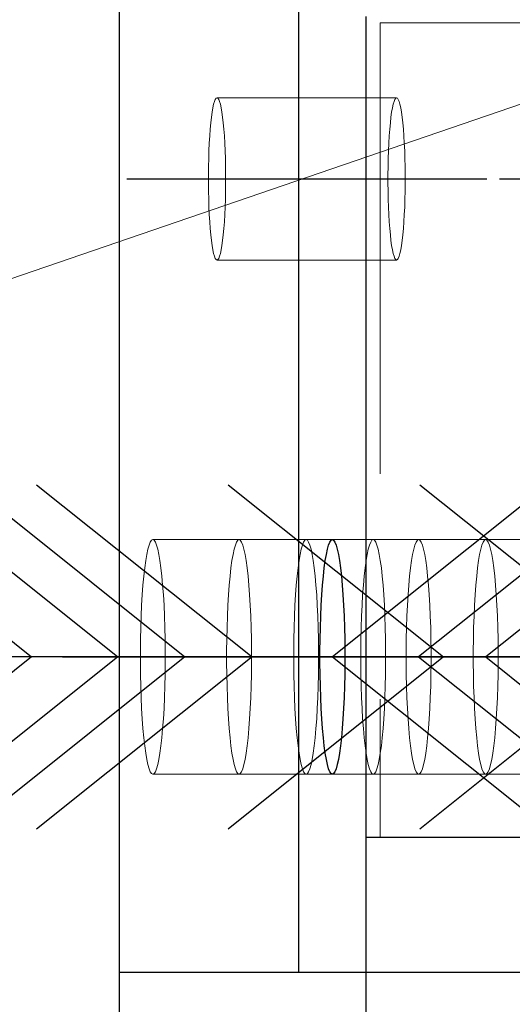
# Model space of a CAD drawing. Header units: millimetres. Extents: x 3536 to 4290, y 11030 to 11491.
# Tile 24 of 102: x 3589.02 to 3591.75, y 11217.82 to 11223.28. Entities that reach past the tile are written whole.
import ezdxf

# ---------------------------------------------------------------- set-up
doc = ezdxf.new("R2010")
doc.units = ezdxf.units.MM
doc.header["$LTSCALE"] = 10
doc.linetypes.add('HIDDEN', pattern=[0.375, 0.25, -0.125])
doc.linetypes.add('MITTE', pattern=[2, 1.25, -0.25, 0.25, -0.25])
doc.layers.get('Defpoints').update_dxf_attribs({"color": 1})
for name, color, linetype in [('PS_BOLT', 4, 'Continuous'), ('PS_MID', 5, 'MITTE'), ('PS_SHAPE', 3, 'Continuous')]:
    doc.layers.add(name, color=color, linetype=linetype)
for name, color, linetype, lineweight in [('PS_DIM', 4, 'Continuous', 13), ('PS_Hidden', 2, 'HIDDEN', 9), ('PS_Pos', 1, 'Continuous', 15), ('PS_SOLID', 7, 'Continuous', 30)]:
    doc.layers.add(name, color=color, linetype=linetype, lineweight=lineweight)
doc.styles.add('simplex', font='simplex.shx', dxfattribs={"width": 0.75})
doc.dimstyles.new('1_20_GŁ_DS1-LS20', dxfattribs={"dimtxt": 2, "dimasz": 2, "dimexe": 2, "dimexo": 5, "dimgap": 1, "dimtad": 1, "dimjust": 4, "dimdec": 0, "dimlfac": 20, "dimtxsty": 'simplex', "dimblk1": 'NONE', "dimsah": 1, "dimcen": 2, "dimclrd": 256, "dimclre": 256, "dimclrt": 4, "dimadec": 1, "dimazin": 0, "dimtfac": 1, "dimtdec": 0, "dimtmove": 2, "dimatfit": 3, "dimfxl": 1, "dimarcsym": 0})

# ---------------------------------------------------------------- blocks, each defined once
blk = doc.blocks.new('*D70')
at = {"layer": 'Defpoints', "color": 0, "transparency": 16777216}
for p in [(3589.5705, 11225.7618), (3590.9363, 11218.7446), (3590.9363, 11206.3919)]:
    blk.add_point(p, dxfattribs=at)
at = {"layer": 'PS_DIM', "lineweight": -2, "transparency": 16777216}
for p, q in [((3589.5705, 11220.7618), (3589.5705, 11204.3919)), ((3590.9363, 11213.7446), (3590.9363, 11204.3919)), ((3589.5705, 11206.3919), (3587.5705, 11206.3919)), ((3589.5705, 11206.3919), (3590.9363, 11206.3919)), ((3592.9363, 11206.3919), (3594.9363, 11206.3919))]:
    blk.add_line(p, q, dxfattribs=at)
at = {"layer": 'PS_DIM', "transparency": 16777216}
blk.add_solid([(3592.9363, 11206.7252), (3592.9363, 11206.0585), (3590.9363, 11206.3919)], dxfattribs=at)
at = {"layer": 'PS_DIM', "color": 4, "transparency": 16777216, "insert": (3587.5505, 11209.5547), "char_height": 2, "attachment_point": 5, "rotation": 90, "style": 'simplex'}
blk.add_mtext('-27', dxfattribs=at)
blk = doc.blocks.new('_None')
blk = doc.blocks.new('*D71')
at = {"layer": 'Defpoints', "color": 0, "transparency": 16777216}
for p in [(3590.9363, 11225.9696), (3590.9363, 11218.7446), (3590.9363, 11206.3919)]:
    blk.add_point(p, dxfattribs=at)
at = {"layer": 'PS_DIM', "lineweight": -2, "transparency": 16777216}
for p, q in [((3590.9363, 11220.9696), (3590.9363, 11204.3919)), ((3590.9363, 11213.7446), (3590.9363, 11204.3919)), ((3588.9363, 11206.3919), (3586.9363, 11206.3919)), ((3590.9363, 11206.3919), (3592.9363, 11206.3919))]:
    blk.add_line(p, q, dxfattribs=at)
at = {"layer": 'PS_DIM', "transparency": 16777216}
blk.add_solid([(3588.9363, 11206.7252), (3588.9363, 11206.0585), (3590.9363, 11206.3919)], dxfattribs=at)
at = {"layer": 'PS_DIM', "color": 4, "transparency": 16777216, "insert": (3592.575, 11207.9119), "char_height": 2, "attachment_point": 5, "rotation": 90, "style": 'simplex'}
blk.add_mtext('0', dxfattribs=at)
blk = doc.blocks.new('*D72')
at = {"layer": 'Defpoints', "color": 0, "transparency": 16777216}
for p in [(3590.9363, 11218.7446), (3596.2642, 11217.1946), (3596.2642, 11206.3919)]:
    blk.add_point(p, dxfattribs=at)
at = {"layer": 'PS_DIM', "lineweight": -2, "transparency": 16777216}
for p, q in [((3590.9363, 11213.7446), (3590.9363, 11204.3919)), ((3596.2642, 11212.1946), (3596.2642, 11204.3919)), ((3590.9363, 11206.3919), (3594.2642, 11206.3919))]:
    blk.add_line(p, q, dxfattribs=at)
at = {"layer": 'PS_DIM', "transparency": 16777216}
blk.add_solid([(3594.2642, 11206.7252), (3594.2642, 11206.0585), (3596.2642, 11206.3919)], dxfattribs=at)
at = {"layer": 'PS_DIM', "color": 4, "transparency": 16777216, "insert": (3598.2996, 11209.1976), "char_height": 2, "attachment_point": 5, "rotation": 90, "style": 'simplex'}
blk.add_mtext('107', dxfattribs=at)
blk = doc.blocks.new('*D73')
at = {"layer": 'Defpoints', "color": 0, "transparency": 16777216}
for p in [(3766.5996, 11228.9946), (3590.9363, 11218.7446), (3766.5996, 11206.3919)]:
    blk.add_point(p, dxfattribs=at)
at = {"layer": 'PS_DIM', "lineweight": -2, "transparency": 16777216}
for p, q in [((3766.5996, 11223.9946), (3766.5996, 11204.3919)), ((3590.9363, 11213.7446), (3590.9363, 11204.3919)), ((3590.9363, 11206.3919), (3764.5996, 11206.3919))]:
    blk.add_line(p, q, dxfattribs=at)
at = {"layer": 'PS_DIM', "transparency": 16777216}
blk.add_solid([(3764.5996, 11206.7252), (3764.5996, 11206.0585), (3766.5996, 11206.3919)], dxfattribs=at)
at = {"layer": 'PS_DIM', "color": 4, "transparency": 16777216, "insert": (3764.5796, 11210.0547), "char_height": 2, "attachment_point": 5, "rotation": 90, "style": 'simplex'}
blk.add_mtext('4995', dxfattribs=at)
blk = doc.blocks.new('*X588')
at = {"color": 30, "linetype": 'Continuous'}
for p, q in [((3588.3693, 11220.6991), (3589.5626, 11219.7446)), ((3592.4213, 11220.6991), (3591.2281, 11219.7446)), ((3589.5626, 11219.7446), (3588.3693, 11218.79)), ((3592.4213, 11219.7446), (3588.3693, 11219.7446)), ((3591.2281, 11219.7446), (3592.4213, 11218.79))]:
    blk.add_line(p, q, dxfattribs=at)
blk = doc.blocks.new('*X593')
at = {"color": 30, "linetype": 'Continuous'}
for p, q in [((3591.2347, 11220.6991), (3592.428, 11219.7446)), ((3595.2867, 11220.6991), (3594.0935, 11219.7446)), ((3592.428, 11219.7446), (3591.2347, 11218.79)), ((3595.2867, 11219.7446), (3591.2347, 11219.7446)), ((3594.0935, 11219.7446), (3595.2867, 11218.79))]:
    blk.add_line(p, q, dxfattribs=at)
blk = doc.blocks.new('*X598')
at = {"layer": 'PS_Hidden', "color": 2, "linetype": 'HIDDEN'}
for p, q in [((3591.0142, 11223.2596), (3724.8496, 11223.2596)), ((3591.0142, 11223.2596), (3591.0142, 11218.7446)), ((3590.0974, 11222.8239), (3590.0929, 11222.8081)), ((3590.1021, 11222.8354), (3590.0974, 11222.8239)), ((3590.1069, 11222.8423), (3590.1021, 11222.8354)), ((3590.1117, 11222.8446), (3590.1069, 11222.8423)), ((3590.1165, 11222.8423), (3590.1117, 11222.8446)), ((3591.1061, 11222.8446), (3590.1117, 11222.8446)), ((3590.1213, 11222.8354), (3590.1165, 11222.8423)), ((3590.126, 11222.8239), (3590.1213, 11222.8354)), ((3590.1305, 11222.8081), (3590.126, 11222.8239)), ((3591.0872, 11222.8081), (3591.0918, 11222.8239)), ((3591.0918, 11222.8239), (3591.0965, 11222.8354)), ((3591.0965, 11222.8354), (3591.1012, 11222.8423)), ((3591.1012, 11222.8423), (3591.1061, 11222.8446)), ((3591.1061, 11222.8446), (3591.1109, 11222.8423)), ((3591.1109, 11222.8423), (3591.1157, 11222.8354)), ((3591.1157, 11222.8354), (3591.1204, 11222.8239)), ((3591.1204, 11222.8239), (3591.1249, 11222.8081)), ((3590.0844, 11222.7639), (3590.0806, 11222.736)), ((3590.0885, 11222.788), (3590.0844, 11222.7639)), ((3590.0929, 11222.8081), (3590.0885, 11222.788)), ((3590.1349, 11222.788), (3590.1305, 11222.8081)), ((3590.139, 11222.7639), (3590.1349, 11222.788)), ((3590.1428, 11222.736), (3590.139, 11222.7639)), ((3591.075, 11222.736), (3591.0788, 11222.7639)), ((3591.0788, 11222.7639), (3591.0829, 11222.788)), ((3591.0829, 11222.788), (3591.0872, 11222.8081)), ((3591.1249, 11222.8081), (3591.1292, 11222.788)), ((3591.1292, 11222.788), (3591.1333, 11222.7639)), ((3591.1333, 11222.7639), (3591.1372, 11222.736)), ((3590.0771, 11222.7046), (3590.0739, 11222.67)), ((3590.0806, 11222.736), (3590.0771, 11222.7046)), ((3590.1463, 11222.7046), (3590.1428, 11222.736)), ((3590.1495, 11222.67), (3590.1463, 11222.7046)), ((3591.0683, 11222.67), (3591.0715, 11222.7046)), ((3591.0715, 11222.7046), (3591.075, 11222.736)), ((3591.1372, 11222.736), (3591.1407, 11222.7046)), ((3591.1407, 11222.7046), (3591.1438, 11222.67)), ((3590.0739, 11222.67), (3590.0712, 11222.6326)), ((3590.1522, 11222.6326), (3590.1495, 11222.67)), ((3591.0655, 11222.6326), (3591.0683, 11222.67)), ((3591.1438, 11222.67), (3591.1466, 11222.6326)), ((3590.0688, 11222.5927), (3590.0669, 11222.5509)), ((3590.0712, 11222.6326), (3590.0688, 11222.5927)), ((3590.1546, 11222.5927), (3590.1522, 11222.6326)), ((3590.1565, 11222.5509), (3590.1546, 11222.5927)), ((3591.0613, 11222.5509), (3591.0632, 11222.5927)), ((3591.0632, 11222.5927), (3591.0655, 11222.6326)), ((3591.1466, 11222.6326), (3591.1489, 11222.5927)), ((3591.1489, 11222.5927), (3591.1508, 11222.5509)), ((3590.0669, 11222.5509), (3590.0655, 11222.5074)), ((3590.1579, 11222.5074), (3590.1565, 11222.5509)), ((3591.0598, 11222.5074), (3591.0613, 11222.5509)), ((3591.1508, 11222.5509), (3591.1523, 11222.5074)), ((3590.0655, 11222.5074), (3590.0645, 11222.4627)), ((3590.1589, 11222.4627), (3590.1579, 11222.5074)), ((3591.0589, 11222.4627), (3591.0598, 11222.5074)), ((3591.1523, 11222.5074), (3591.1533, 11222.4627)), ((3590.0645, 11222.4627), (3590.064, 11222.4174)), ((3590.1594, 11222.4174), (3590.1589, 11222.4627)), ((3591.0584, 11222.4174), (3591.0589, 11222.4627)), ((3591.1533, 11222.4627), (3591.1538, 11222.4174)), ((3590.064, 11222.4174), (3590.064, 11222.3718)), ((3590.1594, 11222.3718), (3590.1594, 11222.4174)), ((3591.0584, 11222.3718), (3591.0584, 11222.4174)), ((3591.1538, 11222.4174), (3591.1538, 11222.3718)), ((3590.064, 11222.3718), (3590.0645, 11222.3264)), ((3590.0645, 11222.3264), (3590.0655, 11222.2818)), ((3590.1579, 11222.2818), (3590.1589, 11222.3264)), ((3590.1589, 11222.3264), (3590.1594, 11222.3718)), ((3591.0589, 11222.3264), (3591.0584, 11222.3718)), ((3591.0598, 11222.2818), (3591.0589, 11222.3264)), ((3591.1533, 11222.3264), (3591.1523, 11222.2818)), ((3591.1538, 11222.3718), (3591.1533, 11222.3264)), ((3590.0655, 11222.2818), (3590.0669, 11222.2383)), ((3590.1565, 11222.2383), (3590.1579, 11222.2818)), ((3591.0613, 11222.2383), (3591.0598, 11222.2818)), ((3591.1523, 11222.2818), (3591.1508, 11222.2383)), ((3590.0669, 11222.2383), (3590.0688, 11222.1964)), ((3590.1546, 11222.1964), (3590.1565, 11222.2383)), ((3591.0632, 11222.1964), (3591.0613, 11222.2383)), ((3591.1508, 11222.2383), (3591.1489, 11222.1964)), ((3590.0688, 11222.1964), (3590.0712, 11222.1565)), ((3590.0712, 11222.1565), (3590.0739, 11222.1191)), ((3590.1495, 11222.1191), (3590.1522, 11222.1565)), ((3590.1522, 11222.1565), (3590.1546, 11222.1964)), ((3591.0655, 11222.1565), (3591.0632, 11222.1964)), ((3591.0683, 11222.1191), (3591.0655, 11222.1565)), ((3591.1466, 11222.1565), (3591.1438, 11222.1191)), ((3591.1489, 11222.1964), (3591.1466, 11222.1565)), ((3590.0739, 11222.1191), (3590.0771, 11222.0845)), ((3590.1463, 11222.0845), (3590.1495, 11222.1191)), ((3591.0715, 11222.0845), (3591.0683, 11222.1191)), ((3591.1438, 11222.1191), (3591.1407, 11222.0845)), ((3590.0771, 11222.0845), (3590.0806, 11222.0531)), ((3590.0806, 11222.0531), (3590.0844, 11222.0252)), ((3590.139, 11222.0252), (3590.1428, 11222.0531)), ((3590.1428, 11222.0531), (3590.1463, 11222.0845)), ((3591.075, 11222.0531), (3591.0715, 11222.0845)), ((3591.0788, 11222.0252), (3591.075, 11222.0531)), ((3591.1372, 11222.0531), (3591.1333, 11222.0252)), ((3591.1407, 11222.0845), (3591.1372, 11222.0531)), ((3590.0844, 11222.0252), (3590.0885, 11222.0011)), ((3590.0885, 11222.0011), (3590.0929, 11221.981)), ((3590.1305, 11221.981), (3590.1349, 11222.0011)), ((3590.1349, 11222.0011), (3590.139, 11222.0252)), ((3591.0829, 11222.0011), (3591.0788, 11222.0252)), ((3591.0872, 11221.981), (3591.0829, 11222.0011)), ((3591.1292, 11222.0011), (3591.1249, 11221.981)), ((3591.1333, 11222.0252), (3591.1292, 11222.0011)), ((3590.0929, 11221.981), (3590.0974, 11221.9652)), ((3590.0974, 11221.9652), (3590.1021, 11221.9538)), ((3590.1021, 11221.9538), (3590.1069, 11221.9469)), ((3590.1069, 11221.9469), (3590.1117, 11221.9446)), ((3590.1117, 11221.9446), (3590.1165, 11221.9469)), ((3591.1061, 11221.9446), (3590.1117, 11221.9446)), ((3590.1165, 11221.9469), (3590.1213, 11221.9538)), ((3590.1213, 11221.9538), (3590.126, 11221.9652)), ((3590.126, 11221.9652), (3590.1305, 11221.981)), ((3591.0918, 11221.9652), (3591.0872, 11221.981)), ((3591.0965, 11221.9538), (3591.0918, 11221.9652)), ((3591.1012, 11221.9469), (3591.0965, 11221.9538)), ((3591.1061, 11221.9446), (3591.1012, 11221.9469)), ((3591.1109, 11221.9469), (3591.1061, 11221.9446)), ((3591.1157, 11221.9538), (3591.1109, 11221.9469)), ((3591.1204, 11221.9652), (3591.1157, 11221.9538)), ((3591.1249, 11221.981), (3591.1204, 11221.9652)), ((3589.7355, 11220.3648), (3589.729, 11220.3419)), ((3589.7423, 11220.3813), (3589.7355, 11220.3648)), ((3589.7492, 11220.3912), (3589.7423, 11220.3813)), ((3589.7562, 11220.3946), (3589.7492, 11220.3912)), ((3589.7632, 11220.3912), (3589.7562, 11220.3946)), ((3590.7505, 11220.3946), (3589.7562, 11220.3946)), ((3589.7701, 11220.3813), (3589.7632, 11220.3912)), ((3589.7768, 11220.3648), (3589.7701, 11220.3813)), ((3589.7834, 11220.3419), (3589.7768, 11220.3648)), ((3590.2131, 11220.3648), (3590.2066, 11220.3419)), ((3590.2199, 11220.3813), (3590.2131, 11220.3648)), ((3590.2268, 11220.3912), (3590.2199, 11220.3813)), ((3590.2338, 11220.3946), (3590.2268, 11220.3912)), ((3590.2407, 11220.3912), (3590.2338, 11220.3946)), ((3590.2476, 11220.3813), (3590.2407, 11220.3912)), ((3590.2544, 11220.3648), (3590.2476, 11220.3813)), ((3590.261, 11220.3419), (3590.2544, 11220.3648)), ((3590.5845, 11220.3648), (3590.578, 11220.3419)), ((3590.5913, 11220.3813), (3590.5845, 11220.3648)), ((3590.5982, 11220.3912), (3590.5913, 11220.3813)), ((3590.6052, 11220.3946), (3590.5982, 11220.3912)), ((3590.6122, 11220.3912), (3590.6052, 11220.3946)), ((3590.6191, 11220.3813), (3590.6122, 11220.3912)), ((3590.6258, 11220.3648), (3590.6191, 11220.3813)), ((3590.6324, 11220.3419), (3590.6258, 11220.3648)), ((3591.2281, 11220.3946), (3590.7505, 11220.3946)), ((3590.956, 11220.3648), (3590.9494, 11220.3419)), ((3590.9627, 11220.3813), (3590.956, 11220.3648)), ((3590.9697, 11220.3912), (3590.9627, 11220.3813)), ((3590.9766, 11220.3946), (3590.9697, 11220.3912)), ((3590.9836, 11220.3912), (3590.9766, 11220.3946)), ((3590.9905, 11220.3813), (3590.9836, 11220.3912)), ((3590.9973, 11220.3648), (3590.9905, 11220.3813)), ((3591.0038, 11220.3419), (3590.9973, 11220.3648)), ((3591.2009, 11220.3419), (3591.2075, 11220.3648)), ((3591.2075, 11220.3648), (3591.2142, 11220.3813)), ((3591.2142, 11220.3813), (3591.2211, 11220.3912)), ((3591.2211, 11220.3912), (3591.2281, 11220.3946)), ((3591.2281, 11220.3946), (3591.2351, 11220.3912)), ((3591.5995, 11220.3946), (3591.2281, 11220.3946)), ((3591.2351, 11220.3912), (3591.242, 11220.3813)), ((3591.242, 11220.3813), (3591.2488, 11220.3648)), ((3591.2488, 11220.3648), (3591.2553, 11220.3419)), ((3591.5723, 11220.3419), (3591.5789, 11220.3648)), ((3591.5789, 11220.3648), (3591.5857, 11220.3813)), ((3591.5857, 11220.3813), (3591.5926, 11220.3912)), ((3591.5926, 11220.3912), (3591.5995, 11220.3946)), ((3591.5995, 11220.3946), (3591.6065, 11220.3912)), ((3591.971, 11220.3946), (3591.5995, 11220.3946)), ((3591.6065, 11220.3912), (3591.6134, 11220.3813)), ((3591.6134, 11220.3813), (3591.6202, 11220.3648)), ((3591.6202, 11220.3648), (3591.6268, 11220.3419)), ((3589.7227, 11220.3129), (3589.7168, 11220.2781)), ((3589.729, 11220.3419), (3589.7227, 11220.3129)), ((3589.7897, 11220.3129), (3589.7834, 11220.3419)), ((3589.7956, 11220.2781), (3589.7897, 11220.3129)), ((3590.2003, 11220.3129), (3590.1943, 11220.2781)), ((3590.2066, 11220.3419), (3590.2003, 11220.3129)), ((3590.2672, 11220.3129), (3590.261, 11220.3419)), ((3590.2732, 11220.2781), (3590.2672, 11220.3129)), ((3590.5717, 11220.3129), (3590.5658, 11220.2781)), ((3590.578, 11220.3419), (3590.5717, 11220.3129)), ((3590.6387, 11220.3129), (3590.6324, 11220.3419)), ((3590.6446, 11220.2781), (3590.6387, 11220.3129)), ((3590.9432, 11220.3129), (3590.9372, 11220.2781)), ((3590.9494, 11220.3419), (3590.9432, 11220.3129)), ((3591.0101, 11220.3129), (3591.0038, 11220.3419)), ((3591.016, 11220.2781), (3591.0101, 11220.3129)), ((3591.1887, 11220.2781), (3591.1946, 11220.3129)), ((3591.1946, 11220.3129), (3591.2009, 11220.3419)), ((3591.2553, 11220.3419), (3591.2616, 11220.3129)), ((3591.2616, 11220.3129), (3591.2675, 11220.2781)), ((3591.5601, 11220.2781), (3591.5661, 11220.3129)), ((3591.5661, 11220.3129), (3591.5723, 11220.3419)), ((3591.6268, 11220.3419), (3591.633, 11220.3129)), ((3591.633, 11220.3129), (3591.639, 11220.2781)), ((3589.7168, 11220.2781), (3589.7113, 11220.2378)), ((3589.8011, 11220.2378), (3589.7956, 11220.2781)), ((3590.1943, 11220.2781), (3590.1888, 11220.2378)), ((3590.2787, 11220.2378), (3590.2732, 11220.2781)), ((3590.5658, 11220.2781), (3590.5603, 11220.2378)), ((3590.6501, 11220.2378), (3590.6446, 11220.2781)), ((3590.9372, 11220.2781), (3590.9317, 11220.2378)), ((3591.0216, 11220.2378), (3591.016, 11220.2781)), ((3591.1832, 11220.2378), (3591.1887, 11220.2781)), ((3591.2675, 11220.2781), (3591.273, 11220.2378)), ((3591.5546, 11220.2378), (3591.5601, 11220.2781)), ((3591.639, 11220.2781), (3591.6445, 11220.2378)), ((3589.7062, 11220.1924), (3589.7016, 11220.1424)), ((3589.7113, 11220.2378), (3589.7062, 11220.1924)), ((3589.8062, 11220.1924), (3589.8011, 11220.2378)), ((3589.8107, 11220.1424), (3589.8062, 11220.1924)), ((3590.1838, 11220.1924), (3590.1792, 11220.1424)), ((3590.1888, 11220.2378), (3590.1838, 11220.1924)), ((3590.2838, 11220.1924), (3590.2787, 11220.2378)), ((3590.2883, 11220.1424), (3590.2838, 11220.1924)), ((3590.5552, 11220.1924), (3590.5506, 11220.1424)), ((3590.5603, 11220.2378), (3590.5552, 11220.1924)), ((3590.6552, 11220.1924), (3590.6501, 11220.2378)), ((3590.6597, 11220.1424), (3590.6552, 11220.1924)), ((3590.9266, 11220.1924), (3590.9221, 11220.1424)), ((3590.9317, 11220.2378), (3590.9266, 11220.1924)), ((3591.0266, 11220.1924), (3591.0216, 11220.2378)), ((3591.0312, 11220.1424), (3591.0266, 11220.1924)), ((3591.1736, 11220.1424), (3591.1781, 11220.1924)), ((3591.1781, 11220.1924), (3591.1832, 11220.2378)), ((3591.273, 11220.2378), (3591.2781, 11220.1924)), ((3591.2781, 11220.1924), (3591.2827, 11220.1424)), ((3591.545, 11220.1424), (3591.5496, 11220.1924)), ((3591.5496, 11220.1924), (3591.5546, 11220.2378)), ((3591.6445, 11220.2378), (3591.6495, 11220.1924)), ((3591.6495, 11220.1924), (3591.6541, 11220.1424)), ((3589.7016, 11220.1424), (3589.6977, 11220.0884)), ((3589.8147, 11220.0884), (3589.8107, 11220.1424)), ((3590.1792, 11220.1424), (3590.1752, 11220.0884)), ((3590.2923, 11220.0884), (3590.2883, 11220.1424)), ((3590.5506, 11220.1424), (3590.5467, 11220.0884)), ((3590.6637, 11220.0884), (3590.6597, 11220.1424)), ((3590.9221, 11220.1424), (3590.9181, 11220.0884)), ((3591.0352, 11220.0884), (3591.0312, 11220.1424)), ((3591.1696, 11220.0884), (3591.1736, 11220.1424)), ((3591.2827, 11220.1424), (3591.2866, 11220.0884)), ((3591.541, 11220.0884), (3591.545, 11220.1424)), ((3591.6541, 11220.1424), (3591.6581, 11220.0884)), ((3589.6977, 11220.0884), (3589.6943, 11220.0308)), ((3589.8181, 11220.0308), (3589.8147, 11220.0884)), ((3590.1752, 11220.0884), (3590.1718, 11220.0308)), ((3590.2957, 11220.0308), (3590.2923, 11220.0884)), ((3590.5467, 11220.0884), (3590.5433, 11220.0308)), ((3590.6671, 11220.0308), (3590.6637, 11220.0884)), ((3590.9181, 11220.0884), (3590.9147, 11220.0308)), ((3591.0386, 11220.0308), (3591.0352, 11220.0884)), ((3591.1662, 11220.0308), (3591.1696, 11220.0884)), ((3591.2866, 11220.0884), (3591.29, 11220.0308)), ((3591.5376, 11220.0308), (3591.541, 11220.0884)), ((3591.6581, 11220.0884), (3591.6615, 11220.0308)), ((3589.6943, 11220.0308), (3589.6915, 11219.9703)), ((3589.8209, 11219.9703), (3589.8181, 11220.0308)), ((3590.1718, 11220.0308), (3590.1691, 11219.9703)), ((3590.2984, 11219.9703), (3590.2957, 11220.0308)), ((3590.5433, 11220.0308), (3590.5405, 11219.9703)), ((3590.6699, 11219.9703), (3590.6671, 11220.0308)), ((3590.9147, 11220.0308), (3590.9119, 11219.9703)), ((3591.0413, 11219.9703), (3591.0386, 11220.0308)), ((3591.1634, 11219.9703), (3591.1662, 11220.0308)), ((3591.29, 11220.0308), (3591.2928, 11219.9703)), ((3591.5349, 11219.9703), (3591.5376, 11220.0308)), ((3591.6615, 11220.0308), (3591.6642, 11219.9703)), ((3589.6915, 11219.9703), (3589.6894, 11219.9075)), ((3589.823, 11219.9075), (3589.8209, 11219.9703)), ((3590.1691, 11219.9703), (3590.167, 11219.9075)), ((3590.3005, 11219.9075), (3590.2984, 11219.9703)), ((3590.5405, 11219.9703), (3590.5384, 11219.9075)), ((3590.672, 11219.9075), (3590.6699, 11219.9703)), ((3590.9119, 11219.9703), (3590.9099, 11219.9075)), ((3591.0434, 11219.9075), (3591.0413, 11219.9703)), ((3591.1613, 11219.9075), (3591.1634, 11219.9703)), ((3591.2928, 11219.9703), (3591.2949, 11219.9075)), ((3591.5328, 11219.9075), (3591.5349, 11219.9703)), ((3591.6642, 11219.9703), (3591.6663, 11219.9075)), ((3589.6894, 11219.9075), (3589.688, 11219.843)), ((3589.8244, 11219.843), (3589.823, 11219.9075)), ((3590.167, 11219.9075), (3590.1656, 11219.843)), ((3590.3019, 11219.843), (3590.3005, 11219.9075)), ((3590.5384, 11219.9075), (3590.537, 11219.843)), ((3590.6734, 11219.843), (3590.672, 11219.9075)), ((3590.9099, 11219.9075), (3590.9084, 11219.843)), ((3591.0448, 11219.843), (3591.0434, 11219.9075)), ((3591.1599, 11219.843), (3591.1613, 11219.9075)), ((3591.2949, 11219.9075), (3591.2963, 11219.843)), ((3591.5314, 11219.843), (3591.5328, 11219.9075)), ((3591.6663, 11219.9075), (3591.6677, 11219.843)), ((3589.688, 11219.843), (3589.6873, 11219.7775)), ((3589.8251, 11219.7775), (3589.8244, 11219.843)), ((3590.1656, 11219.843), (3590.1649, 11219.7775)), ((3590.3026, 11219.7775), (3590.3019, 11219.843)), ((3590.537, 11219.843), (3590.5363, 11219.7775)), ((3590.6741, 11219.7775), (3590.6734, 11219.843)), ((3590.9084, 11219.843), (3590.9077, 11219.7775)), ((3591.0455, 11219.7775), (3591.0448, 11219.843)), ((3591.1592, 11219.7775), (3591.1599, 11219.843)), ((3591.2963, 11219.843), (3591.297, 11219.7775)), ((3591.5307, 11219.7775), (3591.5314, 11219.843)), ((3591.6677, 11219.843), (3591.6684, 11219.7775)), ((3589.6873, 11219.7775), (3589.6873, 11219.7116)), ((3589.8251, 11219.7116), (3589.8251, 11219.7775)), ((3590.1649, 11219.7775), (3590.1649, 11219.7116)), ((3590.3026, 11219.7116), (3590.3026, 11219.7775)), ((3590.5363, 11219.7775), (3590.5363, 11219.7116)), ((3590.6741, 11219.7116), (3590.6741, 11219.7775)), ((3590.9077, 11219.7775), (3590.9077, 11219.7116)), ((3591.0455, 11219.7116), (3591.0455, 11219.7775)), ((3591.1592, 11219.7116), (3591.1592, 11219.7775)), ((3591.297, 11219.7775), (3591.297, 11219.7116)), ((3591.5307, 11219.7116), (3591.5307, 11219.7775)), ((3591.6684, 11219.7775), (3591.6684, 11219.7116)), ((3589.6873, 11219.7116), (3589.688, 11219.6461)), ((3589.8244, 11219.6461), (3589.8251, 11219.7116)), ((3590.1649, 11219.7116), (3590.1656, 11219.6461)), ((3590.3019, 11219.6461), (3590.3026, 11219.7116)), ((3590.5363, 11219.7116), (3590.537, 11219.6461)), ((3590.6734, 11219.6461), (3590.6741, 11219.7116)), ((3590.9077, 11219.7116), (3590.9084, 11219.6461)), ((3591.0448, 11219.6461), (3591.0455, 11219.7116)), ((3591.1599, 11219.6461), (3591.1592, 11219.7116)), ((3591.297, 11219.7116), (3591.2963, 11219.6461)), ((3591.5314, 11219.6461), (3591.5307, 11219.7116)), ((3591.6684, 11219.7116), (3591.6677, 11219.6461)), ((3589.688, 11219.6461), (3589.6894, 11219.5816)), ((3589.823, 11219.5816), (3589.8244, 11219.6461)), ((3590.1656, 11219.6461), (3590.167, 11219.5816)), ((3590.3005, 11219.5816), (3590.3019, 11219.6461)), ((3590.537, 11219.6461), (3590.5384, 11219.5816)), ((3590.672, 11219.5816), (3590.6734, 11219.6461)), ((3590.9084, 11219.6461), (3590.9099, 11219.5816)), ((3591.0434, 11219.5816), (3591.0448, 11219.6461)), ((3591.1613, 11219.5816), (3591.1599, 11219.6461)), ((3591.2963, 11219.6461), (3591.2949, 11219.5816)), ((3591.5328, 11219.5816), (3591.5314, 11219.6461)), ((3591.6677, 11219.6461), (3591.6663, 11219.5816)), ((3589.6894, 11219.5816), (3589.6915, 11219.5188)), ((3589.8209, 11219.5188), (3589.823, 11219.5816)), ((3590.167, 11219.5816), (3590.1691, 11219.5188)), ((3590.2984, 11219.5188), (3590.3005, 11219.5816)), ((3590.5384, 11219.5816), (3590.5405, 11219.5188)), ((3590.6699, 11219.5188), (3590.672, 11219.5816)), ((3590.9099, 11219.5816), (3590.9119, 11219.5188)), ((3591.0413, 11219.5188), (3591.0434, 11219.5816)), ((3591.1634, 11219.5188), (3591.1613, 11219.5816)), ((3591.2949, 11219.5816), (3591.2928, 11219.5188)), ((3591.5349, 11219.5188), (3591.5328, 11219.5816)), ((3591.6663, 11219.5816), (3591.6642, 11219.5188)), ((3589.6915, 11219.5188), (3589.6943, 11219.4583)), ((3589.8181, 11219.4583), (3589.8209, 11219.5188)), ((3590.1691, 11219.5188), (3590.1718, 11219.4583)), ((3590.2957, 11219.4583), (3590.2984, 11219.5188)), ((3590.5405, 11219.5188), (3590.5433, 11219.4583)), ((3590.6671, 11219.4583), (3590.6699, 11219.5188)), ((3590.9119, 11219.5188), (3590.9147, 11219.4583)), ((3591.0386, 11219.4583), (3591.0413, 11219.5188)), ((3591.1662, 11219.4583), (3591.1634, 11219.5188)), ((3591.2928, 11219.5188), (3591.29, 11219.4583)), ((3591.5376, 11219.4583), (3591.5349, 11219.5188)), ((3591.6642, 11219.5188), (3591.6615, 11219.4583)), ((3589.6943, 11219.4583), (3589.6977, 11219.4007)), ((3589.8147, 11219.4007), (3589.8181, 11219.4583)), ((3590.1718, 11219.4583), (3590.1752, 11219.4007)), ((3590.2923, 11219.4007), (3590.2957, 11219.4583)), ((3590.5433, 11219.4583), (3590.5467, 11219.4007)), ((3590.6637, 11219.4007), (3590.6671, 11219.4583)), ((3590.9147, 11219.4583), (3590.9181, 11219.4007)), ((3591.0352, 11219.4007), (3591.0386, 11219.4583)), ((3591.1696, 11219.4007), (3591.1662, 11219.4583)), ((3591.29, 11219.4583), (3591.2866, 11219.4007)), ((3591.541, 11219.4007), (3591.5376, 11219.4583)), ((3591.6615, 11219.4583), (3591.6581, 11219.4007)), ((3589.6977, 11219.4007), (3589.7016, 11219.3467)), ((3589.8107, 11219.3467), (3589.8147, 11219.4007)), ((3590.1752, 11219.4007), (3590.1792, 11219.3467)), ((3590.2883, 11219.3467), (3590.2923, 11219.4007)), ((3590.5467, 11219.4007), (3590.5506, 11219.3467)), ((3590.6597, 11219.3467), (3590.6637, 11219.4007)), ((3590.9181, 11219.4007), (3590.9221, 11219.3467)), ((3591.0312, 11219.3467), (3591.0352, 11219.4007)), ((3591.1736, 11219.3467), (3591.1696, 11219.4007)), ((3591.2866, 11219.4007), (3591.2827, 11219.3467)), ((3591.545, 11219.3467), (3591.541, 11219.4007)), ((3591.6581, 11219.4007), (3591.6541, 11219.3467)), ((3589.7016, 11219.3467), (3589.7062, 11219.2967)), ((3589.8062, 11219.2967), (3589.8107, 11219.3467)), ((3590.1792, 11219.3467), (3590.1838, 11219.2967)), ((3590.2838, 11219.2967), (3590.2883, 11219.3467)), ((3590.5506, 11219.3467), (3590.5552, 11219.2967)), ((3590.6552, 11219.2967), (3590.6597, 11219.3467)), ((3590.9221, 11219.3467), (3590.9266, 11219.2967)), ((3591.0266, 11219.2967), (3591.0312, 11219.3467)), ((3591.1781, 11219.2967), (3591.1736, 11219.3467)), ((3591.2827, 11219.3467), (3591.2781, 11219.2967)), ((3591.5496, 11219.2967), (3591.545, 11219.3467)), ((3591.6541, 11219.3467), (3591.6495, 11219.2967)), ((3589.7062, 11219.2967), (3589.7113, 11219.2514)), ((3589.8011, 11219.2514), (3589.8062, 11219.2967)), ((3590.1838, 11219.2967), (3590.1888, 11219.2514)), ((3590.2787, 11219.2514), (3590.2838, 11219.2967)), ((3590.5552, 11219.2967), (3590.5603, 11219.2514)), ((3590.6501, 11219.2514), (3590.6552, 11219.2967)), ((3590.9266, 11219.2967), (3590.9317, 11219.2514)), ((3591.0216, 11219.2514), (3591.0266, 11219.2967)), ((3591.1832, 11219.2514), (3591.1781, 11219.2967)), ((3591.2781, 11219.2967), (3591.273, 11219.2514)), ((3591.5546, 11219.2514), (3591.5496, 11219.2967)), ((3591.6495, 11219.2967), (3591.6445, 11219.2514)), ((3589.7113, 11219.2514), (3589.7168, 11219.2111)), ((3589.7168, 11219.2111), (3589.7227, 11219.1762)), ((3589.7897, 11219.1762), (3589.7956, 11219.2111)), ((3589.7956, 11219.2111), (3589.8011, 11219.2514)), ((3590.1888, 11219.2514), (3590.1943, 11219.2111)), ((3590.1943, 11219.2111), (3590.2003, 11219.1762)), ((3590.2672, 11219.1762), (3590.2732, 11219.2111)), ((3590.2732, 11219.2111), (3590.2787, 11219.2514)), ((3590.5603, 11219.2514), (3590.5658, 11219.2111)), ((3590.5658, 11219.2111), (3590.5717, 11219.1762)), ((3590.6387, 11219.1762), (3590.6446, 11219.2111)), ((3590.6446, 11219.2111), (3590.6501, 11219.2514)), ((3590.9317, 11219.2514), (3590.9372, 11219.2111)), ((3590.9372, 11219.2111), (3590.9432, 11219.1762)), ((3591.0101, 11219.1762), (3591.016, 11219.2111)), ((3591.016, 11219.2111), (3591.0216, 11219.2514)), ((3591.1887, 11219.2111), (3591.1832, 11219.2514)), ((3591.1946, 11219.1762), (3591.1887, 11219.2111)), ((3591.2675, 11219.2111), (3591.2616, 11219.1762)), ((3591.273, 11219.2514), (3591.2675, 11219.2111)), ((3591.5601, 11219.2111), (3591.5546, 11219.2514)), ((3591.5661, 11219.1762), (3591.5601, 11219.2111)), ((3591.639, 11219.2111), (3591.633, 11219.1762)), ((3591.6445, 11219.2514), (3591.639, 11219.2111)), ((3589.7227, 11219.1762), (3589.729, 11219.1472)), ((3589.7834, 11219.1472), (3589.7897, 11219.1762)), ((3590.2003, 11219.1762), (3590.2066, 11219.1472)), ((3590.261, 11219.1472), (3590.2672, 11219.1762)), ((3590.5717, 11219.1762), (3590.578, 11219.1472)), ((3590.6324, 11219.1472), (3590.6387, 11219.1762)), ((3590.9432, 11219.1762), (3590.9494, 11219.1472)), ((3591.0038, 11219.1472), (3591.0101, 11219.1762)), ((3591.2009, 11219.1472), (3591.1946, 11219.1762)), ((3591.2616, 11219.1762), (3591.2553, 11219.1472)), ((3591.5723, 11219.1472), (3591.5661, 11219.1762)), ((3591.633, 11219.1762), (3591.6268, 11219.1472)), ((3589.729, 11219.1472), (3589.7355, 11219.1244)), ((3589.7355, 11219.1244), (3589.7423, 11219.1079)), ((3589.7423, 11219.1079), (3589.7492, 11219.0979)), ((3589.7492, 11219.0979), (3589.7562, 11219.0946)), ((3589.7562, 11219.0946), (3589.7632, 11219.0979)), ((3589.7632, 11219.0979), (3589.7701, 11219.1079)), ((3589.7701, 11219.1079), (3589.7768, 11219.1244)), ((3589.7768, 11219.1244), (3589.7834, 11219.1472)), ((3590.2066, 11219.1472), (3590.2131, 11219.1244)), ((3590.2131, 11219.1244), (3590.2199, 11219.1079)), ((3590.2199, 11219.1079), (3590.2268, 11219.0979)), ((3590.2268, 11219.0979), (3590.2338, 11219.0946)), ((3590.2338, 11219.0946), (3590.2407, 11219.0979)), ((3590.2407, 11219.0979), (3590.2476, 11219.1079)), ((3590.2476, 11219.1079), (3590.2544, 11219.1244)), ((3590.2544, 11219.1244), (3590.261, 11219.1472)), ((3590.578, 11219.1472), (3590.5845, 11219.1244)), ((3590.5845, 11219.1244), (3590.5913, 11219.1079)), ((3590.5913, 11219.1079), (3590.5982, 11219.0979)), ((3590.5982, 11219.0979), (3590.6052, 11219.0946)), ((3590.6052, 11219.0946), (3590.6122, 11219.0979)), ((3590.6122, 11219.0979), (3590.6191, 11219.1079)), ((3590.6191, 11219.1079), (3590.6258, 11219.1244)), ((3590.6258, 11219.1244), (3590.6324, 11219.1472)), ((3590.9494, 11219.1472), (3590.956, 11219.1244)), ((3590.956, 11219.1244), (3590.9627, 11219.1079)), ((3590.9627, 11219.1079), (3590.9697, 11219.0979)), ((3590.9697, 11219.0979), (3590.9766, 11219.0946)), ((3590.9766, 11219.0946), (3590.9836, 11219.0979)), ((3590.9836, 11219.0979), (3590.9905, 11219.1079)), ((3590.9905, 11219.1079), (3590.9973, 11219.1244)), ((3590.9973, 11219.1244), (3591.0038, 11219.1472)), ((3591.2075, 11219.1244), (3591.2009, 11219.1472)), ((3591.2142, 11219.1079), (3591.2075, 11219.1244)), ((3591.2211, 11219.0979), (3591.2142, 11219.1079)), ((3591.2281, 11219.0946), (3591.2211, 11219.0979)), ((3591.2351, 11219.0979), (3591.2281, 11219.0946)), ((3591.242, 11219.1079), (3591.2351, 11219.0979)), ((3591.2488, 11219.1244), (3591.242, 11219.1079)), ((3591.2553, 11219.1472), (3591.2488, 11219.1244)), ((3591.5789, 11219.1244), (3591.5723, 11219.1472)), ((3591.5857, 11219.1079), (3591.5789, 11219.1244)), ((3591.5926, 11219.0979), (3591.5857, 11219.1079)), ((3591.5995, 11219.0946), (3591.5926, 11219.0979)), ((3591.6065, 11219.0979), (3591.5995, 11219.0946)), ((3591.6134, 11219.1079), (3591.6065, 11219.0979)), ((3591.6202, 11219.1244), (3591.6134, 11219.1079)), ((3591.6268, 11219.1472), (3591.6202, 11219.1244)), ((3590.7505, 11219.0946), (3589.7562, 11219.0946)), ((3591.2281, 11219.0946), (3590.7505, 11219.0946)), ((3591.5995, 11219.0946), (3591.2281, 11219.0946)), ((3591.971, 11219.0946), (3591.5995, 11219.0946))]:
    blk.add_line(p, q, dxfattribs=at)
at = {"layer": 'PS_MID', "color": 5, "linetype": 'MITTE'}
for p, q in [((3589.6117, 11222.3946), (3591.6061, 11222.3946)), ((3591.6758, 11222.3946), (3593.6702, 11222.3946)), ((3589.2562, 11219.7446), (3591.2505, 11219.7446)), ((3589.7338, 11219.7446), (3591.7281, 11219.7446)), ((3590.1052, 11219.7446), (3592.0995, 11219.7446)), ((3590.4766, 11219.7446), (3592.471, 11219.7446)), ((3591.5379, 11219.7446), (3593.5322, 11219.7446))]:
    blk.add_line(p, q, dxfattribs=at)
at = {"layer": 'PS_SOLID', "color": 7, "linetype": 'Continuous'}
for p, q in [((3589.5705, 11228.9946), (3589.5705, 11217.9946)), ((3590.5648, 11217.9946), (3590.5648, 11228.9946)), ((3590.9363, 11223.2946), (3590.9363, 11218.7446)), ((3590.7233, 11220.3419), (3590.7299, 11220.3648)), ((3590.7299, 11220.3648), (3590.7367, 11220.3813)), ((3590.7367, 11220.3813), (3590.7436, 11220.3912)), ((3590.7436, 11220.3912), (3590.7505, 11220.3946)), ((3590.7505, 11220.3946), (3590.7575, 11220.3912)), ((3590.7575, 11220.3912), (3590.7644, 11220.3813)), ((3590.7644, 11220.3813), (3590.7712, 11220.3648)), ((3590.7712, 11220.3648), (3590.7777, 11220.3419)), ((3590.7111, 11220.2781), (3590.7171, 11220.3129)), ((3590.7171, 11220.3129), (3590.7233, 11220.3419)), ((3590.7777, 11220.3419), (3590.784, 11220.3129)), ((3590.784, 11220.3129), (3590.79, 11220.2781)), ((3590.7056, 11220.2378), (3590.7111, 11220.2781)), ((3590.79, 11220.2781), (3590.7955, 11220.2378)), ((3590.696, 11220.1424), (3590.7005, 11220.1924)), ((3590.7005, 11220.1924), (3590.7056, 11220.2378)), ((3590.7955, 11220.2378), (3590.8005, 11220.1924)), ((3590.8005, 11220.1924), (3590.8051, 11220.1424)), ((3590.692, 11220.0884), (3590.696, 11220.1424)), ((3590.8051, 11220.1424), (3590.8091, 11220.0884)), ((3590.6886, 11220.0308), (3590.692, 11220.0884)), ((3590.8091, 11220.0884), (3590.8125, 11220.0308)), ((3590.6859, 11219.9703), (3590.6886, 11220.0308)), ((3590.8125, 11220.0308), (3590.8152, 11219.9703)), ((3590.6838, 11219.9075), (3590.6859, 11219.9703)), ((3590.8152, 11219.9703), (3590.8173, 11219.9075)), ((3590.6824, 11219.843), (3590.6838, 11219.9075)), ((3590.8173, 11219.9075), (3590.8187, 11219.843)), ((3590.6817, 11219.7775), (3590.6824, 11219.843)), ((3590.8187, 11219.843), (3590.8194, 11219.7775)), ((3590.6817, 11219.7116), (3590.6817, 11219.7775)), ((3590.8194, 11219.7775), (3590.8194, 11219.7116)), ((3590.6824, 11219.6461), (3590.6817, 11219.7116)), ((3590.8194, 11219.7116), (3590.8187, 11219.6461)), ((3590.6838, 11219.5816), (3590.6824, 11219.6461)), ((3590.8187, 11219.6461), (3590.8173, 11219.5816)), ((3590.6859, 11219.5188), (3590.6838, 11219.5816)), ((3590.8173, 11219.5816), (3590.8152, 11219.5188)), ((3590.6886, 11219.4583), (3590.6859, 11219.5188)), ((3590.8152, 11219.5188), (3590.8125, 11219.4583)), ((3590.692, 11219.4007), (3590.6886, 11219.4583)), ((3590.8125, 11219.4583), (3590.8091, 11219.4007)), ((3590.696, 11219.3467), (3590.692, 11219.4007)), ((3590.8091, 11219.4007), (3590.8051, 11219.3467)), ((3590.7005, 11219.2967), (3590.696, 11219.3467)), ((3590.8051, 11219.3467), (3590.8005, 11219.2967)), ((3590.7056, 11219.2514), (3590.7005, 11219.2967)), ((3590.8005, 11219.2967), (3590.7955, 11219.2514)), ((3590.7111, 11219.2111), (3590.7056, 11219.2514)), ((3590.7171, 11219.1762), (3590.7111, 11219.2111)), ((3590.79, 11219.2111), (3590.784, 11219.1762)), ((3590.7955, 11219.2514), (3590.79, 11219.2111)), ((3590.7233, 11219.1472), (3590.7171, 11219.1762)), ((3590.784, 11219.1762), (3590.7777, 11219.1472)), ((3590.7299, 11219.1244), (3590.7233, 11219.1472)), ((3590.7367, 11219.1079), (3590.7299, 11219.1244)), ((3590.7436, 11219.0979), (3590.7367, 11219.1079)), ((3590.7505, 11219.0946), (3590.7436, 11219.0979)), ((3590.7575, 11219.0979), (3590.7505, 11219.0946)), ((3590.7644, 11219.1079), (3590.7575, 11219.0979)), ((3590.7712, 11219.1244), (3590.7644, 11219.1079)), ((3590.7777, 11219.1472), (3590.7712, 11219.1244)), ((3590.9363, 11218.7446), (3724.8496, 11218.7446)), ((3590.5648, 11217.9946), (3589.5705, 11217.9946)), ((3592.0142, 11217.9946), (3590.5648, 11217.9946))]:
    blk.add_line(p, q, dxfattribs=at)
blk = doc.blocks.new('*X603')
at = {"color": 30, "linetype": 'Continuous'}
for p, q in [((3588.7408, 11220.6991), (3589.934, 11219.7446)), ((3592.7928, 11220.6991), (3591.5995, 11219.7446)), ((3589.934, 11219.7446), (3588.7408, 11218.79)), ((3592.7928, 11219.7446), (3588.7408, 11219.7446)), ((3591.5995, 11219.7446), (3592.7928, 11218.79))]:
    blk.add_line(p, q, dxfattribs=at)
blk = doc.blocks.new('*X606')
at = {"color": 30, "linetype": 'Continuous'}
for p, q in [((3587.8918, 11220.6991), (3589.085, 11219.7446)), ((3591.9438, 11220.6991), (3590.7505, 11219.7446)), ((3589.085, 11219.7446), (3587.8918, 11218.79)), ((3591.9438, 11219.7446), (3587.8918, 11219.7446)), ((3590.7505, 11219.7446), (3591.9438, 11218.79))]:
    blk.add_line(p, q, dxfattribs=at)
blk = doc.blocks.new('*X609')
at = {"color": 30, "linetype": 'Continuous'}
for p, q in [((3590.1735, 11220.6991), (3591.3667, 11219.7446)), ((3594.2255, 11220.6991), (3593.0322, 11219.7446)), ((3591.3667, 11219.7446), (3590.1735, 11218.79)), ((3594.2255, 11219.7446), (3590.1735, 11219.7446)), ((3593.0322, 11219.7446), (3594.2255, 11218.79))]:
    blk.add_line(p, q, dxfattribs=at)
blk = doc.blocks.new('*X612')
at = {"color": 30, "linetype": 'Continuous'}
for p, q in [((3589.1122, 11220.6991), (3590.3054, 11219.7446)), ((3593.1642, 11220.6991), (3591.971, 11219.7446)), ((3590.3054, 11219.7446), (3589.1122, 11218.79)), ((3593.1642, 11219.7446), (3589.1122, 11219.7446)), ((3591.971, 11219.7446), (3593.1642, 11218.79))]:
    blk.add_line(p, q, dxfattribs=at)
blk = doc.blocks.new('*X628')
at = {"color": 1}
blk.add_line((3593.7941, 11223.4946), (3586.3954, 11220.9583), dxfattribs=at)

msp = doc.modelspace()

# ---------------------------------------------------------------- block references
at = {"layer": 'PS_BOLT', "color": 30}
for name in ['*X606', '*X588', '*X603', '*X612', '*X609', '*X593']:
    msp.add_blockref(name, (0, 0), dxfattribs=at)
at = {"layer": 'PS_Pos'}
msp.add_blockref('*X628', (0, 0), dxfattribs=at)
at = {"layer": 'PS_SHAPE'}
msp.add_blockref('*X598', (0, 0), dxfattribs=at)

# ---------------------------------------------------------------- dimensions: what is measured, and where the dimension line sits
at = {"layer": 'PS_DIM'}
for base, p1, p2, text, picture, middle in [((3766.5996, 11206.3919), (3590.9363, 11218.7446), (3766.5996, 11228.9946), '4995', '*D73', (3764.5796, 11210.0547)), ((3590.9363, 11206.3919), (3590.9363, 11225.9696), (3590.9363, 11218.7446), '0', '*D71', (3592.575, 11207.9119)), ((3590.9363, 11206.3919), (3589.5705, 11225.7618), (3590.9363, 11218.7446), '-27', '*D70', (3587.5505, 11209.5547))]:
    dim = msp.add_linear_dim(base=base, p1=p1, p2=p2, text=text, dimstyle='1_20_GŁ_DS1-LS20', dxfattribs=at)
    dim.commit()
    dim.dimension.update_dxf_attribs({"geometry": picture, "text_midpoint": middle, "dimtype": 128, "text_rotation": 90})
dim = msp.add_linear_dim(base=(3596.2642, 11206.3919), p1=(3590.9363, 11218.7446), p2=(3596.2642, 11217.1946), dimstyle='1_20_GŁ_DS1-LS20', dxfattribs=at)
dim.commit()
dim.dimension.update_dxf_attribs({"geometry": '*D72', "text_midpoint": (3598.2996, 11209.1976), "dimtype": 128, "text_rotation": 90})

doc.saveas('drawing.dxf')
